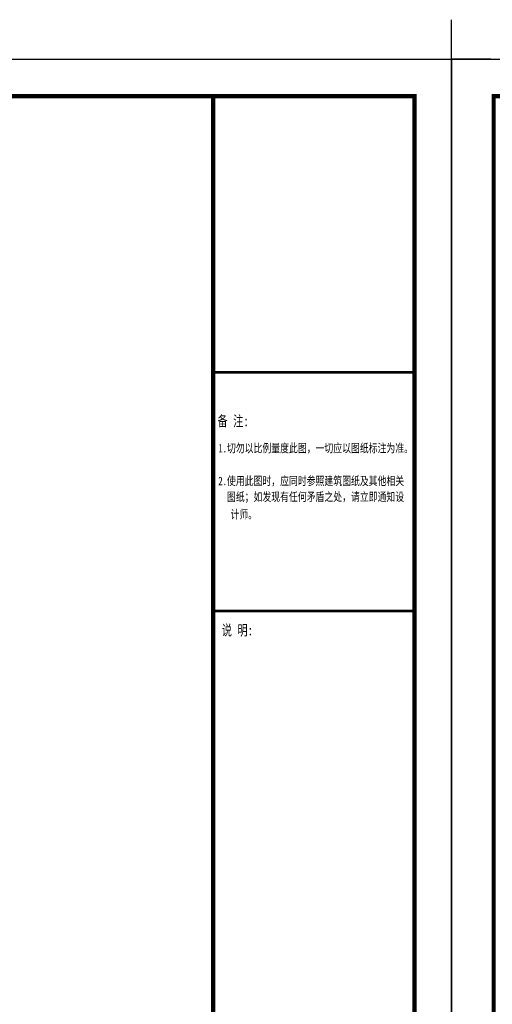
# Model space of a CAD drawing. Header units: millimetres. Extents: x -539149 to -534375, y 505028 to 505469.
# Tile 48 of 135: x -536878 to -536751, y 505205 to 505469. Entities that reach past the tile are written whole.
import ezdxf

# ---------------------------------------------------------------- set-up
doc = ezdxf.new("R2010")
doc.units = ezdxf.units.MM
doc.header["$LTSCALE"] = 10
doc.layers.add('A-建筑-窗户', color=4, linetype='Continuous')
doc.layers.add('A2图框$0$E-图框', color=100, linetype='Continuous')
doc.layers.add('A-批量打印图层', color=251, linetype='Continuous', plot=False)
doc.layers.add('A2图框$0$图框外线', color=1, linetype='Continuous', plot=False)
doc.styles.add('A2图框$0$宋体', font='txt', dxfattribs={"width": 0.75})

# ---------------------------------------------------------------- blocks, each defined once
blk = doc.blocks.new('A2图框')
at = {"layer": 'A2图框$0$E-图框', "color": 4, "const_width": 1.13}
blk.add_lwpolyline([(-363.4, 295.3), (209.38, 295.3), (209.38, -104.9), (-363.4, -104.9)], close=True, dxfattribs=at)
at = {"layer": 'A2图框$0$E-图框', "color": 4}
for points, const_width in [([(155.38, 295.3), (155.38, -104.9)], 1.13), ([(155.38, 221.23), (209.38, 221.23)], 0.707), ([(155.38, 157.24), (209.38, 157.24)], 0.707)]:
    blk.add_lwpolyline(points, dxfattribs=dict(at, const_width=const_width))
at = {"layer": 'A2图框$0$图框外线', "color": 1}
for points in [[(-385.32, 305.2), (-374.72, 305.2), (-374.72, 315.8)], [(229.89, 305.2), (219.28, 305.2), (219.28, 315.8)]]:
    blk.add_lwpolyline(points, dxfattribs=at)
blk.add_lwpolyline([(-374.72, 305.2), (219.28, 305.2), (219.28, -114.8), (-374.72, -114.8)], close=True, dxfattribs=at)
blk.add_lwpolyline([(-374.72, 305.2), (219.28, 305.2), (219.28, -114.8), (-374.72, -114.8)], close=True, dxfattribs=at)
blk.add_lwpolyline([(-374.72, 305.2), (219.28, 305.2), (219.28, -114.8), (-374.72, -114.8)], close=True, dxfattribs=at)
at = {"layer": 'A2图框$0$E-图框', "color": 4, "linetype": 'Continuous', "style": 'A2图框$0$宋体', "width": 0.75}
for s, height, p in [('备 注:', 2.828, (156.54, 206.76)), ('1.切勿以比例量度此图，一切应以图纸标注为准。', 2.2626, (156.77, 199.76)), ('2.使用此图时，应同时参照建筑图纸及其他相关', 2.2626, (156.77, 190.97)), ('  图纸；如发现有任何矛盾之处，请立即通知设', 2.2626, (156.77, 186.71)), ('计师。', 2.263, (160.02, 182)), ('说 明:', 2.828, (157.67, 150.68))]:
    blk.add_text(s, height=height, dxfattribs=at).set_placement(p)

msp = doc.modelspace()

# ---------------------------------------------------------------- linework, layer by layer
at = {"layer": 'A-批量打印图层'}
for points in [[(-537355.961, 505458.51), (-536761.961, 505458.51), (-536761.961, 505038.51), (-537355.961, 505038.51)], [(-536761.961, 505458.51), (-536167.961, 505458.51), (-536167.961, 505038.51), (-536761.961, 505038.51)]]:
    msp.add_lwpolyline(points, close=True, dxfattribs=at)

# ---------------------------------------------------------------- block references
at = {"layer": 'A-建筑-窗户', "ltscale": 0.5}
for p in [(-536981.245, 505153.313), (-536387.245, 505153.313)]:
    msp.add_blockref('A2图框', p, dxfattribs=at)

doc.saveas('drawing.dxf')
